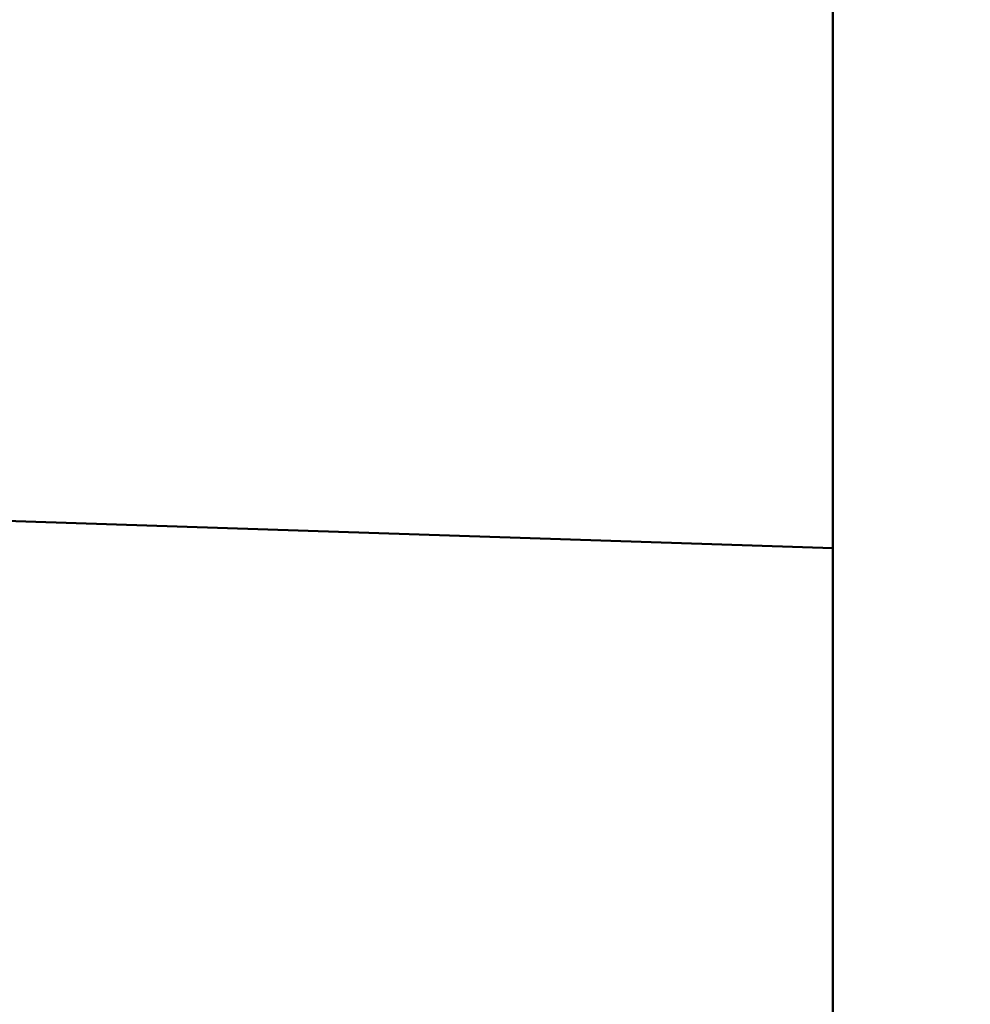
# Model space of a CAD drawing. Header units: inches. Extents: x 0 to 93.5, y 0 to 66.1.
# Tile 127 of 225: x 61.691755 to 61.691917, y 33.083446 to 33.083614. Entities that reach past the tile are written whole.
import ezdxf

# ---------------------------------------------------------------- set-up
doc = ezdxf.new("R2010")
doc.units = ezdxf.units.IN
doc.header["$LTSCALE"] = 4
doc.header["$MEASUREMENT"] = 0
doc.layers.add('Hatch (ANSI)', color=7, linetype='Continuous', lineweight=18)
doc.layers.add('Visible (ANSI)', color=7, linetype='Continuous', lineweight=50)

msp = doc.modelspace()

# ---------------------------------------------------------------- hatches: boundary and pattern name
at = {"layer": 'Hatch (ANSI)'}
h = msp.add_hatch(dxfattribs=at)
h.set_pattern_fill('ANSI31', color=256, scale=4, angle=90.0002, style=0)
edge = h.paths.add_edge_path()
edge.add_line((63.26669697, 33.30990186), (63.32575209, 33.34399735))
edge.add_line((63.32575209, 33.34399735), (63.32575209, 33.40832706))
edge.add_line((63.32575209, 33.40832706), (60.84543713, 33.40832706))
edge.add_ellipse((60.84543713, 33.48706722), major_axis=(-0.07874016, 0), ratio=1, start_angle=0, end_angle=90, ccw=False)
edge.add_line((60.76669697, 33.48706722), (60.76669697, 33.86108296))
edge.add_ellipse((60.84543713, 33.86108296), major_axis=(0, 0.07874016), ratio=1, start_angle=0, end_angle=90, ccw=False)
edge.add_line((60.84543713, 33.93982312), (63.32575209, 33.93982312))
edge.add_line((63.32575209, 33.93982312), (63.32575209, 34.00415283))
edge.add_line((63.32575209, 34.00415283), (63.26669697, 34.03824832))
edge.add_line((63.26669697, 34.03824832), (63.26669697, 33.98903572))
edge.add_line((63.26669697, 33.98903572), (63.21157886, 33.98903572))
edge.add_line((63.21157886, 33.98903572), (63.20764185, 33.98903572))
edge.add_line((63.20764185, 33.98903572), (63.1800828, 33.98903572))
edge.add_line((63.1800828, 33.98903572), (63.1800828, 34.01659478))
edge.add_line((63.1800828, 34.01659478), (63.1800828, 34.02053178))
edge.add_line((63.1800828, 34.02053178), (63.1800828, 34.0776184))
edge.add_line((63.1800828, 34.0776184), (62.65646075, 34.0776184))
edge.add_line((62.65646075, 34.0776184), (62.65646075, 34.1287995))
edge.add_line((62.65646075, 34.1287995), (62.65646075, 34.13427194))
edge.add_line((62.65646075, 34.13427194), (62.65646075, 34.20557115))
edge.add_line((62.65646075, 34.20557115), (62.34150012, 34.20557115))
edge.add_line((62.34150012, 34.20557115), (62.06590957, 34.20557115))
edge.add_line((62.06590957, 34.20557115), (62.06590957, 34.26462627))
edge.add_line((62.06590957, 34.26462627), (61.98716941, 34.26462627))
edge.add_line((61.98716941, 34.26462627), (61.98716941, 34.18588611))
edge.add_line((61.98716941, 34.18588611), (61.90055524, 34.18588611))
edge.add_line((61.90055524, 34.18588611), (61.89661823, 34.18588611))
edge.add_line((61.89661823, 34.18588611), (61.84937414, 34.18588611))
edge.add_line((61.84937414, 34.18588611), (61.84937414, 34.23313021))
edge.add_line((61.84937414, 34.23313021), (61.84937414, 34.23706722))
edge.add_line((61.84937414, 34.23706722), (61.84937414, 34.26462627))
edge.add_line((61.84937414, 34.26462627), (61.77063398, 34.26462627))
edge.add_line((61.77063398, 34.26462627), (61.77063398, 34.18588611))
edge.add_line((61.77063398, 34.18588611), (60.75132335, 34.18588611))
edge.add_ellipse((60.75132335, 34.10714596), major_axis=(-0.07874016, 0), ratio=1, start_angle=270, end_angle=348.480734)
edge.add_ellipse((62.87627702, 33.67407509), major_axis=(-0.44879507, -2.20210782), ratio=1, start_angle=270, end_angle=293.03853203)
edge.add_ellipse((60.75132335, 33.24100422), major_axis=(0.01572421, -0.07715414), ratio=1, start_angle=270, end_angle=348.480734)
edge.add_line((60.75132335, 33.16226407), (61.77063398, 33.16226407))
edge.add_line((61.77063398, 33.16226407), (61.77063398, 33.08352391))
edge.add_line((61.77063398, 33.08352391), (61.84937414, 33.08352391))
edge.add_line((61.84937414, 33.08352391), (61.84937414, 33.11108296))
edge.add_line((61.84937414, 33.11108296), (61.84937414, 33.11501997))
edge.add_line((61.84937414, 33.11501997), (61.84937414, 33.16226407))
edge.add_line((61.84937414, 33.16226407), (61.89661823, 33.16226407))
edge.add_line((61.89661823, 33.16226407), (61.90055524, 33.16226407))
edge.add_line((61.90055524, 33.16226407), (61.98716941, 33.16226407))
edge.add_line((61.98716941, 33.16226407), (61.98716941, 33.08352391))
edge.add_line((61.98716941, 33.08352391), (62.06590957, 33.08352391))
edge.add_line((62.06590957, 33.08352391), (62.06590957, 33.14257903))
edge.add_line((62.06590957, 33.14257903), (62.34150012, 33.14257903))
edge.add_line((62.34150012, 33.14257903), (62.65646075, 33.14257903))
edge.add_line((62.65646075, 33.14257903), (62.65646075, 33.21387824))
edge.add_line((62.65646075, 33.21387824), (62.65646075, 33.21935068))
edge.add_line((62.65646075, 33.21935068), (62.65646075, 33.27053178))
edge.add_line((62.65646075, 33.27053178), (63.1800828, 33.27053178))
edge.add_line((63.1800828, 33.27053178), (63.1800828, 33.3276184))
edge.add_line((63.1800828, 33.3276184), (63.1800828, 33.33155541))
edge.add_line((63.1800828, 33.33155541), (63.1800828, 33.35911446))
edge.add_line((63.1800828, 33.35911446), (63.20764185, 33.35911446))
edge.add_line((63.20764185, 33.35911446), (63.21157886, 33.35911446))
edge.add_line((63.21157886, 33.35911446), (63.26669697, 33.35911446))
edge.add_line((63.26669697, 33.35911446), (63.26669697, 33.30990186))

# ---------------------------------------------------------------- linework, layer by layer
at = {"layer": 'Visible (ANSI)'}
for p, q in [((61.69189382, 33.08352391), (61.13940111, 33.10194033)), ((61.69189382, 33.08361718), (61.69189382, 33.08352391)), ((61.69189382, 33.03664994), (61.69189382, 33.08352391))]:
    msp.add_line(p, q, dxfattribs=at)

doc.saveas('drawing.dxf')
